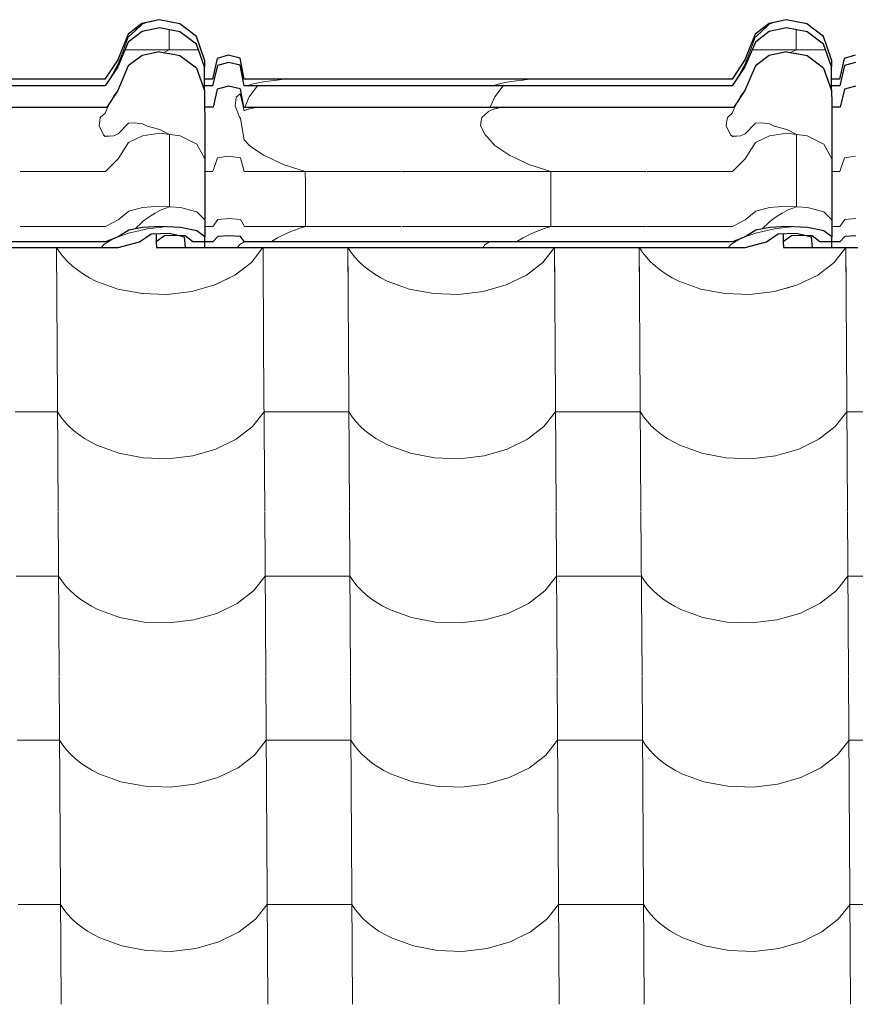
# Model space of a CAD drawing. Header units: millimetres. Extents: x -29001 to 109416, y -1251 to 13451.
# Tile 114 of 163: x -9757 to -9284, y 10428 to 10985. Entities that reach past the tile are written whole.
import ezdxf

# ---------------------------------------------------------------- set-up
doc = ezdxf.new("R2010")
doc.units = ezdxf.units.MM
doc.header["$MEASUREMENT"] = 0
for name, color, linetype in [('POHLED JIŽNÍ_1_Konstrukce - nosné', 7, 'Continuous'), ('POHLED JIŽNÍ_1_Nové_Konstrukce - krov', 7, 'Continuous'), ('POHLED JIŽNÍ_1_Nové_Konstrukce - střechy a skořepiny', 7, 'Continuous'), ('POHLED JIŽNÍ_1_Nové_Výplně - Povrchové', 7, 'Continuous')]:
    doc.layers.add(name, color=color, linetype=linetype)

# ---------------------------------------------------------------- blocks, each defined once
blk = doc.blocks.new('*X1', base_point=(-31394.74, -25864.88))
at = {"layer": 'POHLED JIŽNÍ_1_Nové_Výplně - Povrchové', "color": 21, "linetype": 'Continuous', "lineweight": 20, "true_color": 0xffaaaa}
for p, q in [((-9736.18, 10856.09), (-9735.82, 10799.61)), ((-9736.15, 10856.09), (-9734.33, 10853.33)), ((-9734.33, 10853.33), (-9732.2, 10850.64)), ((-9625.83, 10847.74), (-9619.24, 10856.09)), ((-9619.21, 10856.09), (-9618.86, 10799.61)), ((-9571.18, 10856.09), (-9570.82, 10799.61)), ((-9571.15, 10856.09), (-9569.34, 10853.33)), ((-9569.34, 10853.33), (-9567.2, 10850.64)), ((-9460.83, 10847.74), (-9454.24, 10856.09)), ((-9454.22, 10856.09), (-9453.86, 10799.61)), ((-9406.18, 10856.09), (-9405.83, 10799.61)), ((-9406.16, 10856.09), (-9404.34, 10853.33)), ((-9404.34, 10853.33), (-9402.2, 10850.64)), ((-9295.83, 10847.74), (-9289.25, 10856.09)), ((-9289.22, 10856.09), (-9288.86, 10799.61)), ((-9732.2, 10850.64), (-9729.77, 10848.05)), ((-9729.77, 10848.05), (-9727.08, 10845.59)), ((-9635.09, 10840.57), (-9625.83, 10847.74)), ((-9567.2, 10850.64), (-9564.77, 10848.05)), ((-9564.77, 10848.05), (-9562.08, 10845.59)), ((-9470.1, 10840.57), (-9460.83, 10847.74)), ((-9402.2, 10850.64), (-9399.78, 10848.05)), ((-9399.78, 10848.05), (-9397.08, 10845.59)), ((-9305.1, 10840.57), (-9295.83, 10847.74)), ((-9727.08, 10845.59), (-9724.12, 10843.26)), ((-9724.12, 10843.26), (-9720.92, 10841.08)), ((-9720.92, 10841.08), (-9717.5, 10839.06)), ((-9646.54, 10834.98), (-9635.09, 10840.57)), ((-9562.08, 10845.59), (-9559.12, 10843.26)), ((-9559.12, 10843.26), (-9555.93, 10841.08)), ((-9555.93, 10841.08), (-9552.5, 10839.06)), ((-9481.54, 10834.98), (-9470.1, 10840.57)), ((-9397.08, 10845.59), (-9394.13, 10843.26)), ((-9394.13, 10843.26), (-9390.93, 10841.08)), ((-9390.93, 10841.08), (-9387.5, 10839.06)), ((-9316.54, 10834.98), (-9305.1, 10840.57)), ((-9717.5, 10839.06), (-9713.86, 10837.21)), ((-9713.86, 10837.21), (-9701.39, 10832.64)), ((-9659.57, 10831.25), (-9646.54, 10834.98)), ((-9552.5, 10839.06), (-9548.87, 10837.21)), ((-9548.87, 10837.21), (-9536.4, 10832.64)), ((-9494.57, 10831.25), (-9481.54, 10834.98)), ((-9387.5, 10839.06), (-9383.87, 10837.21)), ((-9383.87, 10837.21), (-9371.4, 10832.64)), ((-9329.58, 10831.25), (-9316.54, 10834.98)), ((-9701.39, 10832.64), (-9687.72, 10830.05)), ((-9687.72, 10830.05), (-9673.54, 10829.58)), ((-9673.54, 10829.58), (-9659.57, 10831.25)), ((-9536.4, 10832.64), (-9522.72, 10830.05)), ((-9522.72, 10830.05), (-9508.54, 10829.58)), ((-9508.54, 10829.58), (-9494.57, 10831.25)), ((-9371.4, 10832.64), (-9357.72, 10830.05)), ((-9357.72, 10830.05), (-9343.54, 10829.58)), ((-9343.54, 10829.58), (-9329.58, 10831.25)), ((-9735.82, 10799.27), (-9735.24, 10706.6)), ((-9618.86, 10799.27), (-9618.28, 10706.6)), ((-9570.82, 10799.27), (-9570.24, 10706.6)), ((-9453.86, 10799.27), (-9453.28, 10706.6)), ((-9405.83, 10799.27), (-9405.25, 10706.6)), ((-9288.86, 10799.27), (-9288.28, 10706.6)), ((-9735.59, 10763.12), (-9759.61, 10763.12)), ((-9735.59, 10763.12), (-9733.75, 10760.33)), ((-9625.25, 10754.73), (-9618.63, 10763.12)), ((-9594.61, 10763.12), (-9618.63, 10763.12)), ((-9570.6, 10763.12), (-9594.61, 10763.12)), ((-9570.6, 10763.12), (-9568.76, 10760.33)), ((-9460.25, 10754.73), (-9453.63, 10763.12)), ((-9429.62, 10763.12), (-9453.63, 10763.12)), ((-9405.6, 10763.12), (-9429.62, 10763.12)), ((-9405.6, 10763.12), (-9403.76, 10760.33)), ((-9295.25, 10754.73), (-9288.64, 10763.12)), ((-9264.62, 10763.12), (-9288.64, 10763.12)), ((-9733.75, 10760.33), (-9731.61, 10757.63)), ((-9731.61, 10757.63), (-9729.19, 10755.04)), ((-9568.76, 10760.33), (-9566.62, 10757.63)), ((-9566.62, 10757.63), (-9564.19, 10755.04)), ((-9403.76, 10760.33), (-9401.62, 10757.63)), ((-9401.62, 10757.63), (-9399.2, 10755.04)), ((-9729.19, 10755.04), (-9726.49, 10752.58)), ((-9726.49, 10752.58), (-9723.54, 10750.25)), ((-9634.51, 10747.56), (-9625.25, 10754.73)), ((-9564.19, 10755.04), (-9561.5, 10752.58)), ((-9561.5, 10752.58), (-9558.54, 10750.25)), ((-9469.51, 10747.56), (-9460.25, 10754.73)), ((-9399.2, 10755.04), (-9396.5, 10752.58)), ((-9396.5, 10752.58), (-9393.54, 10750.25)), ((-9304.52, 10747.56), (-9295.25, 10754.73)), ((-9723.54, 10750.25), (-9720.34, 10748.07)), ((-9720.34, 10748.07), (-9716.92, 10746.05)), ((-9716.92, 10746.05), (-9713.28, 10744.21)), ((-9645.95, 10741.97), (-9634.51, 10747.56)), ((-9558.54, 10750.25), (-9555.34, 10748.07)), ((-9555.34, 10748.07), (-9551.92, 10746.05)), ((-9551.92, 10746.05), (-9548.29, 10744.21)), ((-9480.96, 10741.97), (-9469.51, 10747.56)), ((-9393.54, 10750.25), (-9390.35, 10748.07)), ((-9390.35, 10748.07), (-9386.92, 10746.05)), ((-9386.92, 10746.05), (-9383.29, 10744.21)), ((-9315.96, 10741.97), (-9304.52, 10747.56)), ((-9713.28, 10744.21), (-9700.81, 10739.63)), ((-9658.99, 10738.24), (-9645.95, 10741.97)), ((-9548.29, 10744.21), (-9535.81, 10739.63)), ((-9493.99, 10738.24), (-9480.96, 10741.97)), ((-9383.29, 10744.21), (-9370.82, 10739.63)), ((-9328.99, 10738.24), (-9315.96, 10741.97)), ((-9700.81, 10739.63), (-9687.14, 10737.05)), ((-9687.14, 10737.05), (-9672.95, 10736.57)), ((-9672.95, 10736.57), (-9658.99, 10738.24)), ((-9535.81, 10739.63), (-9522.14, 10737.05)), ((-9522.14, 10737.05), (-9507.96, 10736.57)), ((-9507.96, 10736.57), (-9493.99, 10738.24)), ((-9370.82, 10739.63), (-9357.14, 10737.05)), ((-9357.14, 10737.05), (-9342.96, 10736.57)), ((-9342.96, 10736.57), (-9328.99, 10738.24)), ((-9735.24, 10706.27), (-9734.66, 10613.59)), ((-9618.28, 10706.27), (-9617.7, 10613.59)), ((-9570.24, 10706.27), (-9569.66, 10613.59)), ((-9453.28, 10706.27), (-9452.7, 10613.59)), ((-9405.24, 10706.27), (-9404.66, 10613.59)), ((-9288.28, 10706.27), (-9287.7, 10613.59)), ((-9735.01, 10670.11), (-9759.03, 10670.11)), ((-9735.01, 10670.11), (-9733.17, 10667.32)), ((-9624.67, 10661.72), (-9618.05, 10670.11)), ((-9594.03, 10670.11), (-9618.05, 10670.11)), ((-9570.02, 10670.11), (-9594.03, 10670.11)), ((-9570.02, 10670.11), (-9568.17, 10667.32)), ((-9459.67, 10661.72), (-9453.05, 10670.11)), ((-9429.04, 10670.11), (-9453.05, 10670.11)), ((-9405.02, 10670.11), (-9429.04, 10670.11)), ((-9405.02, 10670.11), (-9403.18, 10667.32)), ((-9294.67, 10661.72), (-9288.05, 10670.11)), ((-9264.04, 10670.11), (-9288.05, 10670.11)), ((-9733.17, 10667.32), (-9731.03, 10664.62)), ((-9731.03, 10664.62), (-9728.61, 10662.03)), ((-9728.61, 10662.03), (-9725.91, 10659.57)), ((-9568.17, 10667.32), (-9566.04, 10664.62)), ((-9566.04, 10664.62), (-9563.61, 10662.03)), ((-9563.61, 10662.03), (-9560.92, 10659.57)), ((-9403.18, 10667.32), (-9401.04, 10664.62)), ((-9401.04, 10664.62), (-9398.61, 10662.03)), ((-9398.61, 10662.03), (-9395.92, 10659.57)), ((-9725.91, 10659.57), (-9722.96, 10657.24)), ((-9722.96, 10657.24), (-9719.76, 10655.06)), ((-9633.93, 10654.55), (-9624.67, 10661.72)), ((-9560.92, 10659.57), (-9557.96, 10657.24)), ((-9557.96, 10657.24), (-9554.76, 10655.06)), ((-9468.93, 10654.55), (-9459.67, 10661.72)), ((-9395.92, 10659.57), (-9392.96, 10657.24)), ((-9392.96, 10657.24), (-9389.76, 10655.06)), ((-9303.94, 10654.55), (-9294.67, 10661.72)), ((-9719.76, 10655.06), (-9716.33, 10653.04)), ((-9716.33, 10653.04), (-9712.7, 10651.2)), ((-9712.7, 10651.2), (-9700.23, 10646.62)), ((-9645.37, 10648.96), (-9633.93, 10654.55)), ((-9554.76, 10655.06), (-9551.34, 10653.04)), ((-9551.34, 10653.04), (-9547.7, 10651.2)), ((-9547.7, 10651.2), (-9535.23, 10646.62)), ((-9480.37, 10648.96), (-9468.93, 10654.55)), ((-9389.76, 10655.06), (-9386.34, 10653.04)), ((-9386.34, 10653.04), (-9382.71, 10651.2)), ((-9382.71, 10651.2), (-9370.23, 10646.62)), ((-9315.38, 10648.96), (-9303.94, 10654.55)), ((-9700.23, 10646.62), (-9686.55, 10644.04)), ((-9672.37, 10643.57), (-9658.41, 10645.24)), ((-9658.41, 10645.24), (-9645.37, 10648.96)), ((-9535.23, 10646.62), (-9521.56, 10644.04)), ((-9507.38, 10643.57), (-9493.41, 10645.24)), ((-9493.41, 10645.24), (-9480.37, 10648.96)), ((-9370.23, 10646.62), (-9356.56, 10644.04)), ((-9342.38, 10643.57), (-9328.41, 10645.24)), ((-9328.41, 10645.24), (-9315.38, 10648.96)), ((-9686.55, 10644.04), (-9672.37, 10643.57)), ((-9521.56, 10644.04), (-9507.38, 10643.57)), ((-9356.56, 10644.04), (-9342.38, 10643.57)), ((-9734.66, 10613.26), (-9734.08, 10520.58)), ((-9617.69, 10613.26), (-9617.11, 10520.58)), ((-9569.66, 10613.26), (-9569.08, 10520.58)), ((-9452.7, 10613.26), (-9452.12, 10520.58)), ((-9404.66, 10613.26), (-9404.08, 10520.58)), ((-9287.7, 10613.26), (-9287.12, 10520.58)), ((-9734.43, 10577.1), (-9758.45, 10577.1)), ((-9734.43, 10577.1), (-9732.59, 10574.31)), ((-9732.59, 10574.31), (-9730.45, 10571.61)), ((-9624.08, 10568.71), (-9617.47, 10577.1)), ((-9593.45, 10577.1), (-9617.47, 10577.1)), ((-9569.43, 10577.1), (-9593.45, 10577.1)), ((-9569.43, 10577.1), (-9567.59, 10574.31)), ((-9567.59, 10574.31), (-9565.45, 10571.61)), ((-9459.09, 10568.71), (-9452.47, 10577.1)), ((-9428.45, 10577.1), (-9452.47, 10577.1)), ((-9404.44, 10577.1), (-9428.45, 10577.1)), ((-9404.44, 10577.1), (-9402.59, 10574.31)), ((-9402.59, 10574.31), (-9400.46, 10571.61)), ((-9294.09, 10568.71), (-9287.47, 10577.1)), ((-9263.46, 10577.1), (-9287.47, 10577.1)), ((-9730.45, 10571.61), (-9728.03, 10569.02)), ((-9728.03, 10569.02), (-9725.33, 10566.56)), ((-9633.35, 10561.54), (-9624.08, 10568.71)), ((-9565.45, 10571.61), (-9563.03, 10569.02)), ((-9563.03, 10569.02), (-9560.33, 10566.56)), ((-9468.35, 10561.54), (-9459.09, 10568.71)), ((-9400.46, 10571.61), (-9398.03, 10569.02)), ((-9398.03, 10569.02), (-9395.34, 10566.56)), ((-9303.35, 10561.54), (-9294.09, 10568.71)), ((-9725.33, 10566.56), (-9722.38, 10564.23)), ((-9722.38, 10564.23), (-9719.18, 10562.05)), ((-9719.18, 10562.05), (-9715.75, 10560.04)), ((-9644.79, 10555.95), (-9633.35, 10561.54)), ((-9560.33, 10566.56), (-9557.38, 10564.23)), ((-9557.38, 10564.23), (-9554.18, 10562.05)), ((-9554.18, 10562.05), (-9550.76, 10560.04)), ((-9479.79, 10555.95), (-9468.35, 10561.54)), ((-9395.34, 10566.56), (-9392.38, 10564.23)), ((-9392.38, 10564.23), (-9389.18, 10562.05)), ((-9389.18, 10562.05), (-9385.76, 10560.04)), ((-9314.8, 10555.95), (-9303.35, 10561.54)), ((-9715.75, 10560.04), (-9712.12, 10558.19)), ((-9712.12, 10558.19), (-9699.65, 10553.61)), ((-9657.83, 10552.23), (-9644.79, 10555.95)), ((-9550.76, 10560.04), (-9547.12, 10558.19)), ((-9547.12, 10558.19), (-9534.65, 10553.61)), ((-9492.83, 10552.23), (-9479.79, 10555.95)), ((-9385.76, 10560.04), (-9382.13, 10558.19)), ((-9382.13, 10558.19), (-9369.65, 10553.61)), ((-9327.83, 10552.23), (-9314.8, 10555.95)), ((-9699.65, 10553.61), (-9685.97, 10551.03)), ((-9685.97, 10551.03), (-9671.79, 10550.56)), ((-9671.79, 10550.56), (-9657.83, 10552.23)), ((-9534.65, 10553.61), (-9520.98, 10551.03)), ((-9520.98, 10551.03), (-9506.79, 10550.56)), ((-9506.79, 10550.56), (-9492.83, 10552.23)), ((-9369.65, 10553.61), (-9355.98, 10551.03)), ((-9355.98, 10551.03), (-9341.8, 10550.56)), ((-9341.8, 10550.56), (-9327.83, 10552.23)), ((-9734.08, 10520.25), (-9733.5, 10427.57)), ((-9617.11, 10520.25), (-9616.53, 10427.57)), ((-9569.08, 10520.25), (-9568.5, 10427.57)), ((-9452.12, 10520.25), (-9451.54, 10427.57)), ((-9404.08, 10520.25), (-9403.5, 10427.57)), ((-9287.12, 10520.25), (-9286.54, 10427.57)), ((-9733.85, 10484.09), (-9757.87, 10484.09)), ((-9733.85, 10484.09), (-9732.01, 10481.3)), ((-9623.5, 10475.7), (-9616.89, 10484.09)), ((-9592.87, 10484.09), (-9616.89, 10484.09)), ((-9568.85, 10484.09), (-9592.87, 10484.09)), ((-9568.85, 10484.09), (-9567.01, 10481.3)), ((-9458.5, 10475.7), (-9451.89, 10484.09)), ((-9427.87, 10484.09), (-9451.89, 10484.09)), ((-9403.85, 10484.09), (-9427.87, 10484.09)), ((-9403.85, 10484.09), (-9402.01, 10481.3)), ((-9293.51, 10475.7), (-9286.89, 10484.09)), ((-9262.87, 10484.09), (-9286.89, 10484.09)), ((-9732.01, 10481.3), (-9729.87, 10478.6)), ((-9729.87, 10478.6), (-9727.45, 10476.01)), ((-9567.01, 10481.3), (-9564.87, 10478.6)), ((-9564.87, 10478.6), (-9562.45, 10476.01)), ((-9402.01, 10481.3), (-9399.88, 10478.6)), ((-9399.88, 10478.6), (-9397.45, 10476.01)), ((-9727.45, 10476.01), (-9724.75, 10473.55)), ((-9724.75, 10473.55), (-9721.79, 10471.22)), ((-9632.77, 10468.53), (-9623.5, 10475.7)), ((-9562.45, 10476.01), (-9559.75, 10473.55)), ((-9559.75, 10473.55), (-9556.8, 10471.22)), ((-9467.77, 10468.53), (-9458.5, 10475.7)), ((-9397.45, 10476.01), (-9394.75, 10473.55)), ((-9394.75, 10473.55), (-9391.8, 10471.22)), ((-9302.77, 10468.53), (-9293.51, 10475.7)), ((-9721.79, 10471.22), (-9718.6, 10469.04)), ((-9718.6, 10469.04), (-9715.17, 10467.03)), ((-9715.17, 10467.03), (-9711.54, 10465.18)), ((-9644.21, 10462.94), (-9632.77, 10468.53)), ((-9556.8, 10471.22), (-9553.6, 10469.04)), ((-9553.6, 10469.04), (-9550.17, 10467.03)), ((-9550.17, 10467.03), (-9546.54, 10465.18)), ((-9479.21, 10462.94), (-9467.77, 10468.53)), ((-9391.8, 10471.22), (-9388.6, 10469.04)), ((-9388.6, 10469.04), (-9385.18, 10467.03)), ((-9385.18, 10467.03), (-9381.54, 10465.18)), ((-9314.21, 10462.94), (-9302.77, 10468.53)), ((-9711.54, 10465.18), (-9699.07, 10460.61)), ((-9657.24, 10459.22), (-9644.21, 10462.94)), ((-9546.54, 10465.18), (-9534.07, 10460.61)), ((-9492.25, 10459.22), (-9479.21, 10462.94)), ((-9381.54, 10465.18), (-9369.07, 10460.61)), ((-9327.25, 10459.22), (-9314.21, 10462.94)), ((-9699.07, 10460.61), (-9685.39, 10458.02)), ((-9685.39, 10458.02), (-9671.21, 10457.55)), ((-9671.21, 10457.55), (-9657.24, 10459.22)), ((-9534.07, 10460.61), (-9520.39, 10458.02)), ((-9520.39, 10458.02), (-9506.21, 10457.55)), ((-9506.21, 10457.55), (-9492.25, 10459.22)), ((-9369.07, 10460.61), (-9355.4, 10458.02)), ((-9355.4, 10458.02), (-9341.21, 10457.55)), ((-9341.21, 10457.55), (-9327.25, 10459.22))]:
    blk.add_line(p, q, dxfattribs=at)
blk = doc.blocks.new('*X2', base_point=(-31394.74, -25864.88))
at = {"layer": 'POHLED JIŽNÍ_1_Nové_Konstrukce - střechy a skořepiny', "color": 21, "linetype": 'Continuous', "lineweight": 20, "true_color": 0xffaaaa}
for p, q in [((-9736.18, 10856.09), (-9736, 10828.7)), ((-9736.15, 10856.09), (-9734.33, 10853.33)), ((-9734.33, 10853.33), (-9732.2, 10850.64)), ((-9625.83, 10847.74), (-9619.24, 10856.09)), ((-9619.21, 10856.09), (-9619.08, 10835.01)), ((-9571.18, 10856.09), (-9571.05, 10834.94)), ((-9571.15, 10856.09), (-9569.34, 10853.33)), ((-9569.34, 10853.33), (-9567.2, 10850.64)), ((-9460.83, 10847.74), (-9454.24, 10856.09)), ((-9454.22, 10856.09), (-9454.08, 10834.76)), ((-9406.18, 10856.09), (-9406.05, 10834.69)), ((-9406.16, 10856.09), (-9404.34, 10853.33)), ((-9404.34, 10853.33), (-9402.2, 10850.64)), ((-9295.83, 10847.74), (-9289.25, 10856.09)), ((-9289.22, 10856.09), (-9289.08, 10834.51)), ((-9732.2, 10850.64), (-9729.77, 10848.05)), ((-9729.77, 10848.05), (-9727.08, 10845.59)), ((-9635.09, 10840.57), (-9625.83, 10847.74)), ((-9567.2, 10850.64), (-9564.77, 10848.05)), ((-9564.77, 10848.05), (-9562.08, 10845.59)), ((-9470.1, 10840.57), (-9460.83, 10847.74)), ((-9402.2, 10850.64), (-9399.78, 10848.05)), ((-9399.78, 10848.05), (-9397.08, 10845.59)), ((-9305.1, 10840.57), (-9295.83, 10847.74)), ((-9727.08, 10845.59), (-9724.12, 10843.26)), ((-9724.12, 10843.26), (-9720.92, 10841.08)), ((-9720.92, 10841.08), (-9717.5, 10839.06)), ((-9646.39, 10835.05), (-9635.09, 10840.57)), ((-9562.08, 10845.59), (-9559.12, 10843.26)), ((-9559.12, 10843.26), (-9555.93, 10841.08)), ((-9555.93, 10841.08), (-9552.5, 10839.06)), ((-9481.54, 10834.98), (-9470.1, 10840.57)), ((-9397.08, 10845.59), (-9394.13, 10843.26)), ((-9394.13, 10843.26), (-9390.93, 10841.08)), ((-9390.93, 10841.08), (-9387.5, 10839.06)), ((-9316.54, 10834.98), (-9305.1, 10840.57)), ((-9717.5, 10839.06), (-9713.86, 10837.21)), ((-9713.86, 10837.21), (-9701.39, 10832.64)), ((-9552.5, 10839.06), (-9548.87, 10837.21)), ((-9548.87, 10837.21), (-9542.53, 10834.89)), ((-9482.16, 10834.8), (-9481.54, 10834.98)), ((-9387.5, 10839.06), (-9383.87, 10837.21)), ((-9383.87, 10837.21), (-9371.4, 10832.64)), ((-9323.33, 10833.04), (-9316.54, 10834.98)), ((-9701.39, 10832.64), (-9687.72, 10830.05)), ((-9687.72, 10830.05), (-9687.13, 10830.04)), ((-9371.4, 10832.64), (-9357.72, 10830.05)), ((-9357.72, 10830.05), (-9343.54, 10829.58)), ((-9343.54, 10829.58), (-9329.58, 10831.25)), ((-9329.58, 10831.25), (-9326.54, 10832.12))]:
    blk.add_line(p, q, dxfattribs=at)

msp = doc.modelspace()

# ---------------------------------------------------------------- linework, layer by layer
at = {"layer": 'POHLED JIŽNÍ_1_Nové_Konstrukce - krov', "color": 1, "linetype": 'Continuous', "lineweight": 25}
for p, q in [((-9687.74, 10983.03), (-9695.61, 10976.93)), ((-9678.01, 10985.2), (-9687.74, 10983.03)), ((-9677.88, 10980.54), (-9687.61, 10978.44)), ((-9666.29, 10982.9), (-9677.94, 10985.2)), ((-9666.23, 10978.31), (-9677.88, 10980.54)), ((-9656.9, 10975.64), (-9666.29, 10982.9)), ((-9332.74, 10983.03), (-9340.61, 10976.93)), ((-9323.01, 10985.2), (-9332.74, 10983.03)), ((-9322.88, 10980.54), (-9332.61, 10978.44)), ((-9311.29, 10982.9), (-9322.95, 10985.2)), ((-9311.23, 10978.31), (-9322.88, 10980.54)), ((-9301.91, 10975.64), (-9311.29, 10982.9)), ((-9695.61, 10976.93), (-9701.47, 10962.56)), ((-9687.61, 10978.44), (-9695.48, 10972.52)), ((-9656.84, 10971.28), (-9666.23, 10978.31)), ((-9652.37, 10962.56), (-9656.9, 10975.64)), ((-9340.61, 10976.93), (-9346.47, 10962.56)), ((-9332.61, 10978.44), (-9340.48, 10972.52)), ((-9301.85, 10971.28), (-9311.23, 10978.31)), ((-9297.37, 10962.56), (-9301.91, 10975.64)), ((-9695.48, 10972.52), (-9701.36, 10958.59)), ((-9652.31, 10958.59), (-9656.84, 10971.28)), ((-9340.48, 10972.52), (-9346.36, 10958.59)), ((-9297.32, 10958.59), (-9301.85, 10971.28)), ((-9687.62, 10964.91), (-9695.49, 10959)), ((-9677.89, 10967.02), (-9687.62, 10964.91)), ((-9677.89, 10967.02), (-9672.82, 10966.05)), ((-9672.24, 10965.94), (-9672.82, 10966.05)), ((-9672.4, 10966.08), (-9672.24, 10965.94)), ((-9666.24, 10964.79), (-9672.24, 10965.94)), ((-9656.85, 10957.75), (-9666.24, 10964.79)), ((-9645.19, 10963.3), (-9647.85, 10951.44)), ((-9638.95, 10965.04), (-9645.19, 10963.3)), ((-9632.17, 10963.47), (-9638.9, 10965.04)), ((-9629.98, 10951.44), (-9632.17, 10963.47)), ((-9332.62, 10964.91), (-9340.49, 10959)), ((-9322.89, 10967.02), (-9332.62, 10964.91)), ((-9322.89, 10967.02), (-9317.82, 10966.05)), ((-9317.24, 10965.94), (-9317.82, 10966.05)), ((-9317.4, 10966.08), (-9317.24, 10965.94)), ((-9311.24, 10964.79), (-9317.24, 10965.94)), ((-9301.85, 10957.75), (-9311.24, 10964.79)), ((-9290.19, 10963.3), (-9292.85, 10951.44)), ((-9283.95, 10965.04), (-9290.19, 10963.3)), ((-9701.47, 10962.56), (-9708.69, 10951.44)), ((-9701.36, 10958.59), (-9708.59, 10947.81)), ((-9695.49, 10959), (-9701.37, 10945.07)), ((-9656.85, 10957.75), (-9652.32, 10945.07)), ((-9652.37, 10962.56), (-9652.31, 10958.59)), ((-9652.32, 10947.81), (-9652.31, 10958.59)), ((-9645.08, 10959.31), (-9647.75, 10947.81)), ((-9638.84, 10961), (-9645.08, 10959.31)), ((-9632.11, 10959.47), (-9638.84, 10961)), ((-9629.93, 10947.81), (-9632.11, 10959.47)), ((-9346.47, 10962.56), (-9353.69, 10951.44)), ((-9346.36, 10958.59), (-9353.59, 10947.81)), ((-9340.49, 10959), (-9346.37, 10945.07)), ((-9301.85, 10957.75), (-9297.32, 10945.07)), ((-9297.37, 10962.56), (-9297.32, 10958.59)), ((-9297.32, 10947.81), (-9297.32, 10958.59)), ((-9290.08, 10959.31), (-9292.75, 10947.81)), ((-9283.84, 10961), (-9290.08, 10959.31)), ((-9714.18, 10951.44), (-9979.75, 10951.44)), ((-9714.13, 10947.81), (-9979.7, 10947.81)), ((-9708.64, 10951.44), (-9714.18, 10951.44)), ((-9708.59, 10947.81), (-9714.13, 10947.81)), ((-9647.75, 10947.81), (-9653.3, 10947.81)), ((-9647.8, 10951.44), (-9652.32, 10951.44)), ((-9652.32, 10945.07), (-9652.32, 10947.81)), ((-9638.85, 10947.48), (-9645.09, 10945.79)), ((-9632.12, 10945.95), (-9638.85, 10947.48)), ((-9624.75, 10951.44), (-9629.98, 10951.44)), ((-9624.7, 10947.81), (-9629.93, 10947.81)), ((-9359.18, 10951.44), (-9624.75, 10951.44)), ((-9359.13, 10947.81), (-9624.7, 10947.81)), ((-9353.64, 10951.44), (-9359.18, 10951.44)), ((-9353.59, 10947.81), (-9359.13, 10947.81)), ((-9292.75, 10947.81), (-9298.3, 10947.81)), ((-9292.8, 10951.44), (-9297.32, 10951.44)), ((-9297.32, 10945.07), (-9297.32, 10947.81)), ((-9283.85, 10947.48), (-9290.09, 10945.79)), ((-9701.37, 10945.07), (-9707.64, 10935.71)), ((-9652.32, 10945.07), (-9652.28, 10938.09)), ((-9645.09, 10945.79), (-9647.43, 10935.71)), ((-9632.12, 10945.95), (-9630.21, 10935.71)), ((-9346.37, 10945.07), (-9352.64, 10935.71)), ((-9297.32, 10945.07), (-9297.28, 10938.09)), ((-9290.09, 10945.79), (-9292.43, 10935.71)), ((-9985.21, 10935.71), (-9707.64, 10935.71)), ((-9652.28, 10938.09), (-9652.23, 10927.87)), ((-9647.43, 10935.71), (-9652.27, 10935.71)), ((-9630.21, 10935.71), (-9352.64, 10935.71)), ((-9297.28, 10938.09), (-9297.23, 10927.87)), ((-9292.43, 10935.71), (-9297.27, 10935.71)), ((-9652.23, 10927.87), (-9652.19, 10914.75)), ((-9297.23, 10927.87), (-9297.2, 10914.75)), ((-9652.19, 10914.75), (-9652.16, 10899.1)), ((-9297.2, 10914.75), (-9297.16, 10899.1)), ((-9652.16, 10899.1), (-9652.14, 10881.41)), ((-9297.16, 10899.1), (-9297.14, 10881.41)), ((-9652.14, 10881.41), (-9652.12, 10862.22)), ((-9297.14, 10881.41), (-9297.12, 10862.22)), ((-9695.26, 10865.95), (-9701.17, 10862.22)), ((-9687.38, 10867.54), (-9695.26, 10865.95)), ((-9689.16, 10859.33), (-9682.51, 10864)), ((-9677.65, 10868.1), (-9687.38, 10867.54)), ((-9682.51, 10864), (-9672.2, 10864.23)), ((-9679.69, 10864.06), (-9679.69, 10859.33)), ((-9674.93, 10862.76), (-9679.69, 10859.33)), ((-9666, 10867.5), (-9677.65, 10868.1)), ((-9668.89, 10863.02), (-9674.93, 10862.76)), ((-9672.2, 10864.23), (-9666.75, 10862.92)), ((-9663.33, 10862.76), (-9668.89, 10863.02)), ((-9666.75, 10862.92), (-9663.86, 10862.22)), ((-9656.63, 10865.62), (-9666, 10867.5)), ((-9658.98, 10859.33), (-9663.33, 10862.76)), ((-9652.12, 10862.22), (-9656.63, 10865.62)), ((-9638.64, 10862.87), (-9644.88, 10862.41)), ((-9631.92, 10862.46), (-9638.64, 10862.87)), ((-9340.26, 10865.95), (-9346.17, 10862.22)), ((-9332.38, 10867.54), (-9340.26, 10865.95)), ((-9334.16, 10859.33), (-9327.51, 10864)), ((-9322.65, 10868.1), (-9332.38, 10867.54)), ((-9327.51, 10864), (-9317.2, 10864.23)), ((-9324.7, 10864.06), (-9324.69, 10859.33)), ((-9319.93, 10862.76), (-9324.69, 10859.33)), ((-9311, 10867.5), (-9322.65, 10868.1)), ((-9313.89, 10863.02), (-9319.93, 10862.76)), ((-9317.2, 10864.23), (-9311.75, 10862.92)), ((-9308.33, 10862.76), (-9313.89, 10863.02)), ((-9311.75, 10862.92), (-9308.86, 10862.22)), ((-9301.63, 10865.62), (-9311, 10867.5)), ((-9303.98, 10859.33), (-9308.33, 10862.76)), ((-9297.12, 10862.22), (-9301.63, 10865.62)), ((-9283.64, 10862.87), (-9289.88, 10862.41)), ((-9713.95, 10859.33), (-9979.52, 10859.33)), ((-9708.41, 10859.33), (-9713.95, 10859.33)), ((-9701.17, 10862.22), (-9708.41, 10859.33)), ((-9701.28, 10856.09), (-9689.16, 10859.33)), ((-9679.69, 10859.33), (-9679.57, 10856.09)), ((-9663.86, 10862.22), (-9663.35, 10856.09)), ((-9653.81, 10859.33), (-9658.98, 10859.33)), ((-9647.58, 10859.33), (-9653.81, 10859.33)), ((-9652.18, 10856.09), (-9652.15, 10859.33)), ((-9652.15, 10859.33), (-9652.12, 10862.22)), ((-9644.88, 10862.41), (-9647.58, 10859.33)), ((-9629.76, 10859.33), (-9631.92, 10862.46)), ((-9624.52, 10859.33), (-9629.76, 10859.33)), ((-9358.95, 10859.33), (-9624.52, 10859.33)), ((-9353.41, 10859.33), (-9358.95, 10859.33)), ((-9346.17, 10862.22), (-9353.41, 10859.33)), ((-9346.28, 10856.09), (-9334.16, 10859.33)), ((-9324.69, 10859.33), (-9324.58, 10856.09)), ((-9308.86, 10862.22), (-9308.35, 10856.09)), ((-9298.81, 10859.33), (-9303.98, 10859.33)), ((-9292.58, 10859.33), (-9298.81, 10859.33)), ((-9297.18, 10856.09), (-9297.15, 10859.33)), ((-9297.15, 10859.33), (-9297.12, 10862.22)), ((-9289.88, 10862.41), (-9292.58, 10859.33)), ((-9992.43, 10856.09), (-9701.28, 10856.09)), ((-9679.57, 10856.09), (-9664.64, 10856.09)), ((-9664.64, 10856.09), (-9663.35, 10856.09)), ((-9663.35, 10856.09), (-9652.18, 10856.09)), ((-9652.18, 10856.09), (-9637.43, 10856.09)), ((-9637.43, 10856.09), (-9346.28, 10856.09)), ((-9324.58, 10856.09), (-9309.64, 10856.09)), ((-9309.64, 10856.09), (-9308.35, 10856.09)), ((-9308.35, 10856.09), (-9297.18, 10856.09)), ((-9297.18, 10856.09), (-9282.43, 10856.09))]:
    msp.add_line(p, q, dxfattribs=at)
at = {"layer": 'POHLED JIŽNÍ_1_Nové_Konstrukce - krov', "color": 21, "linetype": 'Continuous', "lineweight": 20, "true_color": 0xffaaaa}
for p, q in [((-9687.69, 10983.03), (-9695.56, 10976.93)), ((-9688.19, 10982.11), (-9691.66, 10978.88)), ((-9687.67, 10982.59), (-9688.19, 10982.11)), ((-9677.96, 10985.2), (-9687.69, 10983.03)), ((-9684.51, 10983.72), (-9687.67, 10982.59)), ((-9684.43, 10983.75), (-9684.51, 10983.72)), ((-9680.65, 10984.6), (-9683.09, 10984.05)), ((-9677.95, 10985.2), (-9680.65, 10984.6)), ((-9332.69, 10983.03), (-9340.56, 10976.93)), ((-9333.19, 10982.11), (-9336.66, 10978.88)), ((-9332.67, 10982.59), (-9333.19, 10982.11)), ((-9322.96, 10985.2), (-9332.69, 10983.03)), ((-9329.51, 10983.72), (-9332.67, 10982.59)), ((-9329.43, 10983.75), (-9329.51, 10983.72)), ((-9325.65, 10984.6), (-9329.39, 10983.76)), ((-9322.96, 10985.2), (-9325.65, 10984.6)), ((-9695.56, 10976.93), (-9701.43, 10962.56)), ((-9695.56, 10976.93), (-9701.43, 10962.56)), ((-9695.52, 10975.21), (-9697.92, 10968.92)), ((-9695.52, 10975.21), (-9697.92, 10968.92)), ((-9694.91, 10975.8), (-9695.52, 10975.21)), ((-9691.66, 10978.88), (-9694.91, 10975.8)), ((-9672.38, 10979.49), (-9672.39, 10968.08)), ((-9340.56, 10976.93), (-9346.43, 10962.56)), ((-9340.56, 10976.93), (-9346.43, 10962.56)), ((-9340.52, 10975.21), (-9342.92, 10968.92)), ((-9340.52, 10975.21), (-9342.92, 10968.92)), ((-9339.91, 10975.8), (-9340.52, 10975.21)), ((-9336.66, 10978.88), (-9339.91, 10975.8)), ((-9317.38, 10979.49), (-9317.39, 10968.08)), ((-9697.92, 10968.92), (-9700.68, 10961.67)), ((-9697.92, 10968.92), (-9700.68, 10961.67)), ((-9342.92, 10968.92), (-9345.68, 10961.67)), ((-9342.92, 10968.92), (-9345.68, 10961.67)), ((-9655.7, 10968.08), (-9697.36, 10968.08)), ((-9675.38, 10966.54), (-9672.39, 10968.08)), ((-9645.15, 10963.3), (-9647.82, 10951.44)), ((-9645.15, 10963.3), (-9647.82, 10951.44)), ((-9638.91, 10965.04), (-9645.15, 10963.3)), ((-9300.7, 10968.08), (-9342.36, 10968.08)), ((-9320.38, 10966.54), (-9317.39, 10968.08)), ((-9290.15, 10963.3), (-9292.82, 10951.44)), ((-9290.15, 10963.3), (-9292.82, 10951.44)), ((-9283.91, 10965.04), (-9290.15, 10963.3)), ((-9701.43, 10962.56), (-9708.65, 10951.44)), ((-9701.43, 10962.56), (-9708.65, 10951.44)), ((-9701.38, 10959.77), (-9705.34, 10952.65)), ((-9701.38, 10959.77), (-9705.34, 10952.65)), ((-9700.68, 10961.67), (-9701.38, 10959.77)), ((-9700.68, 10961.67), (-9701.38, 10959.77)), ((-9346.43, 10962.56), (-9353.65, 10951.44)), ((-9346.43, 10962.56), (-9353.65, 10951.44)), ((-9346.38, 10959.77), (-9350.34, 10952.65)), ((-9346.38, 10959.77), (-9350.34, 10952.65)), ((-9345.68, 10961.67), (-9346.38, 10959.77)), ((-9345.68, 10961.67), (-9346.38, 10959.77)), ((-9624.71, 10948.8), (-9628.35, 10947.81)), ((-9627.01, 10941.56), (-9622.29, 10947.81)), ((-9623.68, 10949.08), (-9624.71, 10948.8)), ((-9620.93, 10949.62), (-9623.68, 10949.08)), ((-9617.92, 10950.12), (-9620.93, 10949.62)), ((-9614.67, 10950.6), (-9617.92, 10950.12)), ((-9611.2, 10951.03), (-9614.67, 10950.6)), ((-9607.52, 10951.43), (-9611.2, 10951.03)), ((-9607.44, 10951.44), (-9607.52, 10951.43)), ((-9484.68, 10949.08), (-9489.35, 10947.81)), ((-9488.01, 10941.56), (-9483.29, 10947.81)), ((-9481.93, 10949.62), (-9484.68, 10949.08)), ((-9478.92, 10950.12), (-9481.93, 10949.62)), ((-9475.67, 10950.6), (-9478.92, 10950.12)), ((-9472.2, 10951.03), (-9475.67, 10950.6)), ((-9468.52, 10951.43), (-9472.2, 10951.03)), ((-9468.44, 10951.44), (-9468.52, 10951.43)), ((-9704.56, 10940.31), (-9704.01, 10941.56)), ((-9704.56, 10940.31), (-9704.01, 10941.56)), ((-9704.01, 10941.56), (-9701.37, 10945.07)), ((-9704.01, 10941.56), (-9701.46, 10944.94)), ((-9634.33, 10941.37), (-9634.66, 10939.46)), ((-9632.1, 10943.16), (-9634.33, 10941.37)), ((-9630.5, 10936.24), (-9632.1, 10943.16)), ((-9629.59, 10935.71), (-9627.01, 10941.56)), ((-9490.59, 10935.71), (-9488.01, 10941.56)), ((-9349.56, 10940.31), (-9349.01, 10941.56)), ((-9349.56, 10940.31), (-9349.01, 10941.56)), ((-9349.01, 10941.56), (-9346.37, 10945.07)), ((-9349.01, 10941.56), (-9346.46, 10944.94)), ((-9705.35, 10939.13), (-9707.5, 10934.88)), ((-9705.35, 10939.13), (-9707.5, 10934.88)), ((-9634.66, 10939.46), (-9635.01, 10936.42)), ((-9635.01, 10936.42), (-9632.49, 10930.02)), ((-9629.94, 10933.53), (-9630.5, 10936.24)), ((-9624.72, 10935.16), (-9628.35, 10934.29)), ((-9624.72, 10935.16), (-9627.69, 10934.44)), ((-9623.69, 10935.41), (-9624.72, 10935.16)), ((-9623.69, 10935.41), (-9624.72, 10935.16)), ((-9621.91, 10935.71), (-9623.69, 10935.41)), ((-9621.91, 10935.71), (-9623.69, 10935.41)), ((-9484.69, 10935.41), (-9489.35, 10934.29)), ((-9484.69, 10935.41), (-9488.69, 10934.44)), ((-9482.91, 10935.71), (-9484.69, 10935.41)), ((-9482.91, 10935.71), (-9484.69, 10935.41)), ((-9350.35, 10939.13), (-9352.5, 10934.88)), ((-9350.35, 10939.13), (-9352.5, 10934.88)), ((-9711.34, 10929.74), (-9711.67, 10927.97)), ((-9711.34, 10929.74), (-9711.67, 10927.97)), ((-9708.58, 10932.27), (-9711.34, 10929.74)), ((-9708.58, 10932.27), (-9711.34, 10929.74)), ((-9707.5, 10934.88), (-9708.58, 10932.27)), ((-9707.5, 10934.88), (-9708.58, 10932.27)), ((-9632.49, 10930.02), (-9632.04, 10929.48)), ((-9628.35, 10934.29), (-9629.94, 10933.53)), ((-9495.34, 10929.74), (-9495.67, 10927.97)), ((-9491.5, 10933.27), (-9495.34, 10929.74)), ((-9489.35, 10934.29), (-9491.5, 10933.27)), ((-9356.34, 10929.74), (-9356.67, 10927.97)), ((-9356.34, 10929.74), (-9356.67, 10927.97)), ((-9353.58, 10932.27), (-9356.34, 10929.74)), ((-9353.58, 10932.27), (-9356.34, 10929.74)), ((-9352.5, 10934.88), (-9353.58, 10932.27)), ((-9352.5, 10934.88), (-9353.58, 10932.27)), ((-9711.67, 10927.97), (-9712.02, 10925.18)), ((-9711.67, 10927.97), (-9712.02, 10925.18)), ((-9712.02, 10925.18), (-9709.5, 10919.9)), ((-9712.02, 10925.18), (-9709.5, 10919.9)), ((-9701.26, 10920.57), (-9695.5, 10926.48)), ((-9701.26, 10920.57), (-9695.5, 10926.48)), ((-9695.5, 10926.48), (-9695.35, 10926.67)), ((-9695.5, 10926.48), (-9695.35, 10926.67)), ((-9695.35, 10926.67), (-9692.07, 10926.74)), ((-9692.07, 10926.74), (-9687.46, 10926.26)), ((-9687.46, 10926.26), (-9684.76, 10924.9)), ((-9684.76, 10924.9), (-9677.72, 10923.1)), ((-9632.04, 10929.48), (-9631.17, 10924.69)), ((-9631.17, 10924.69), (-9629.86, 10917.22)), ((-9495.67, 10927.97), (-9496.02, 10925.18)), ((-9496.02, 10925.18), (-9493.51, 10919.9)), ((-9356.67, 10927.97), (-9357.02, 10925.18)), ((-9356.67, 10927.97), (-9357.02, 10925.18)), ((-9357.02, 10925.18), (-9354.51, 10919.9)), ((-9357.02, 10925.18), (-9354.51, 10919.9)), ((-9346.26, 10920.57), (-9340.51, 10926.48)), ((-9346.26, 10920.57), (-9340.51, 10926.48)), ((-9340.51, 10926.48), (-9340.35, 10926.67)), ((-9340.51, 10926.48), (-9340.35, 10926.67)), ((-9340.35, 10926.67), (-9337.07, 10926.74)), ((-9337.07, 10926.74), (-9332.46, 10926.26)), ((-9332.46, 10926.26), (-9329.76, 10924.9)), ((-9329.76, 10924.9), (-9322.72, 10923.1)), ((-9709.5, 10919.9), (-9708.52, 10919.03)), ((-9709.5, 10919.9), (-9708.52, 10919.03)), ((-9708.52, 10919.03), (-9703.91, 10919.36)), ((-9708.52, 10919.03), (-9708.18, 10919.15)), ((-9708.18, 10919.15), (-9703.91, 10919.36)), ((-9703.91, 10919.36), (-9701.26, 10920.57)), ((-9703.91, 10919.36), (-9701.26, 10920.57)), ((-9687.45, 10919.48), (-9695.33, 10915.59)), ((-9677.71, 10920.87), (-9687.45, 10919.48)), ((-9677.72, 10923.1), (-9672.22, 10920.17)), ((-9666.07, 10919.4), (-9677.71, 10920.87)), ((-9672.2, 10911.51), (-9672.22, 10920.17)), ((-9656.69, 10914.77), (-9666.07, 10919.4)), ((-9493.51, 10919.9), (-9492.18, 10918.73)), ((-9492.18, 10918.73), (-9487.92, 10913.88)), ((-9354.51, 10919.9), (-9353.52, 10919.03)), ((-9354.51, 10919.9), (-9353.52, 10919.03)), ((-9353.52, 10919.03), (-9348.91, 10919.36)), ((-9353.52, 10919.03), (-9353.18, 10919.15)), ((-9353.18, 10919.15), (-9348.91, 10919.36)), ((-9348.91, 10919.36), (-9346.26, 10920.57)), ((-9348.91, 10919.36), (-9346.26, 10920.57)), ((-9332.45, 10919.48), (-9340.33, 10915.59)), ((-9322.72, 10920.87), (-9332.45, 10919.48)), ((-9322.72, 10923.1), (-9317.22, 10920.17)), ((-9311.07, 10919.4), (-9322.72, 10920.87)), ((-9317.2, 10911.51), (-9317.22, 10920.17)), ((-9301.69, 10914.77), (-9311.07, 10919.4)), ((-9695.33, 10915.59), (-9701.22, 10906.42)), ((-9695.33, 10915.59), (-9701.22, 10906.42)), ((-9652.18, 10906.42), (-9656.69, 10914.77)), ((-9629.86, 10917.22), (-9626.92, 10913.88)), ((-9626.92, 10913.88), (-9624.61, 10912.34)), ((-9487.92, 10913.88), (-9479.55, 10908.3)), ((-9340.33, 10915.59), (-9346.22, 10906.42)), ((-9340.33, 10915.59), (-9346.22, 10906.42)), ((-9297.18, 10906.42), (-9301.69, 10914.77)), ((-9672.18, 10900.69), (-9672.2, 10911.51)), ((-9638.7, 10908), (-9644.94, 10906.89)), ((-9631.98, 10906.99), (-9638.7, 10908)), ((-9624.61, 10912.34), (-9618.55, 10908.3)), ((-9618.55, 10908.3), (-9615.12, 10906.85)), ((-9479.55, 10908.3), (-9476.12, 10906.85)), ((-9317.18, 10900.69), (-9317.2, 10911.51)), ((-9283.7, 10908), (-9289.94, 10906.89)), ((-9701.22, 10906.42), (-9708.46, 10899.31)), ((-9701.22, 10906.42), (-9708.46, 10899.31)), ((-9644.94, 10906.89), (-9647.63, 10899.31)), ((-9644.94, 10906.89), (-9647.63, 10899.31)), ((-9629.81, 10899.31), (-9631.98, 10906.99)), ((-9615.12, 10906.85), (-9607.82, 10903.17)), ((-9607.82, 10903.17), (-9595.28, 10899.31)), ((-9476.12, 10906.85), (-9468.82, 10903.17)), ((-9468.82, 10903.17), (-9456.28, 10899.31)), ((-9346.22, 10906.42), (-9353.47, 10899.31)), ((-9346.22, 10906.42), (-9353.47, 10899.31)), ((-9289.94, 10906.89), (-9292.63, 10899.31)), ((-9289.94, 10906.89), (-9292.63, 10899.31)), ((-9714, 10899.31), (-9756.74, 10899.31)), ((-9708.46, 10899.31), (-9714, 10899.31)), ((-9708.46, 10899.31), (-9713.48, 10899.31)), ((-9672.17, 10890.56), (-9672.18, 10900.69)), ((-9647.63, 10899.31), (-9652.16, 10899.31)), ((-9647.63, 10899.31), (-9652.16, 10899.31)), ((-9624.58, 10899.31), (-9629.81, 10899.31)), ((-9541.24, 10899.31), (-9624.58, 10899.31)), ((-9595.26, 10892.7), (-9595.28, 10899.31)), ((-9402.24, 10899.31), (-9540.74, 10899.31)), ((-9456.26, 10892.7), (-9456.28, 10899.31)), ((-9359, 10899.31), (-9401.74, 10899.31)), ((-9353.47, 10899.31), (-9359, 10899.31)), ((-9353.47, 10899.31), (-9358.48, 10899.31)), ((-9317.17, 10890.56), (-9317.18, 10900.69)), ((-9292.63, 10899.31), (-9297.16, 10899.31)), ((-9292.63, 10899.31), (-9297.16, 10899.31)), ((-9672.16, 10879.19), (-9672.17, 10890.56)), ((-9595.25, 10884.44), (-9595.26, 10892.7)), ((-9456.25, 10884.44), (-9456.26, 10892.7)), ((-9317.16, 10879.19), (-9317.17, 10890.56)), ((-9677.66, 10879.56), (-9687.39, 10878.82)), ((-9666.01, 10878.77), (-9677.66, 10879.56)), ((-9595.24, 10876.69), (-9595.25, 10884.44)), ((-9456.24, 10876.69), (-9456.25, 10884.44)), ((-9322.66, 10879.56), (-9332.39, 10878.82)), ((-9311.01, 10878.77), (-9322.66, 10879.56)), ((-9695.27, 10876.73), (-9701.18, 10871.82)), ((-9695.27, 10876.73), (-9701.18, 10871.82)), ((-9687.39, 10878.82), (-9695.27, 10876.73)), ((-9680.36, 10875.68), (-9684.22, 10873.17)), ((-9677.65, 10877.2), (-9680.36, 10875.68)), ((-9676.33, 10877.77), (-9677.65, 10877.2)), ((-9672.16, 10879.19), (-9676.33, 10877.77)), ((-9656.64, 10876.29), (-9666.01, 10878.77)), ((-9652.13, 10871.82), (-9656.64, 10876.29)), ((-9595.23, 10868.01), (-9595.24, 10876.69)), ((-9456.23, 10868.01), (-9456.24, 10876.69)), ((-9340.27, 10876.73), (-9346.18, 10871.82)), ((-9340.27, 10876.73), (-9346.18, 10871.82)), ((-9332.39, 10878.82), (-9340.27, 10876.73)), ((-9325.36, 10875.68), (-9329.22, 10873.17)), ((-9322.66, 10877.2), (-9325.36, 10875.68)), ((-9321.33, 10877.77), (-9322.66, 10877.2)), ((-9317.16, 10879.19), (-9321.33, 10877.77)), ((-9301.64, 10876.29), (-9311.01, 10878.77)), ((-9297.13, 10871.82), (-9301.64, 10876.29)), ((-9701.18, 10871.82), (-9708.42, 10868.01)), ((-9701.18, 10871.82), (-9708.42, 10868.01)), ((-9687.91, 10870.37), (-9691.39, 10866.94)), ((-9687.38, 10870.83), (-9687.91, 10870.37)), ((-9684.22, 10873.17), (-9687.38, 10870.83)), ((-9644.89, 10872.07), (-9647.58, 10868.01)), ((-9644.89, 10872.07), (-9647.58, 10868.01)), ((-9638.65, 10872.67), (-9644.89, 10872.07)), ((-9631.93, 10872.13), (-9638.65, 10872.67)), ((-9629.77, 10868.01), (-9631.93, 10872.13)), ((-9346.18, 10871.82), (-9353.42, 10868.01)), ((-9346.18, 10871.82), (-9353.42, 10868.01)), ((-9332.91, 10870.37), (-9336.39, 10866.94)), ((-9332.38, 10870.83), (-9332.91, 10870.37)), ((-9329.22, 10873.17), (-9332.38, 10870.83)), ((-9289.89, 10872.07), (-9292.59, 10868.01)), ((-9289.89, 10872.07), (-9292.59, 10868.01)), ((-9283.65, 10872.67), (-9289.89, 10872.07)), ((-9713.96, 10868.01), (-9756.7, 10868.01)), ((-9713.96, 10868.01), (-9715.16, 10868.01)), ((-9708.42, 10868.01), (-9713.96, 10868.01)), ((-9708.42, 10868.01), (-9713.96, 10868.01)), ((-9701.25, 10862.19), (-9695.43, 10864.25)), ((-9701.25, 10862.19), (-9695.43, 10864.25)), ((-9695.43, 10864.25), (-9684.69, 10866.66)), ((-9695.43, 10864.25), (-9684.69, 10866.66)), ((-9691.39, 10866.94), (-9691.63, 10866.69)), ((-9684.69, 10866.66), (-9675.14, 10867.97)), ((-9684.69, 10866.66), (-9675.14, 10867.97)), ((-9647.58, 10868.01), (-9652.13, 10868.01)), ((-9647.58, 10868.01), (-9652.13, 10868.01)), ((-9624.53, 10868.01), (-9629.77, 10868.01)), ((-9541.2, 10868.01), (-9624.53, 10868.01)), ((-9607.3, 10863.5), (-9610.98, 10861.6)), ((-9603.43, 10865.21), (-9607.3, 10863.5)), ((-9599.41, 10866.72), (-9603.43, 10865.21)), ((-9595.23, 10868.01), (-9599.41, 10866.72)), ((-9402.2, 10868.01), (-9540.7, 10868.01)), ((-9468.3, 10863.5), (-9471.98, 10861.6)), ((-9464.43, 10865.21), (-9468.3, 10863.5)), ((-9460.41, 10866.72), (-9464.43, 10865.21)), ((-9456.23, 10868.01), (-9460.41, 10866.72)), ((-9358.96, 10868.01), (-9401.7, 10868.01)), ((-9358.96, 10868.01), (-9360.16, 10868.01)), ((-9353.42, 10868.01), (-9358.96, 10868.01)), ((-9353.42, 10868.01), (-9358.96, 10868.01)), ((-9346.25, 10862.19), (-9340.43, 10864.25)), ((-9346.25, 10862.19), (-9340.43, 10864.25)), ((-9340.43, 10864.25), (-9329.69, 10866.66)), ((-9340.43, 10864.25), (-9329.69, 10866.66)), ((-9336.39, 10866.94), (-9336.63, 10866.69)), ((-9329.69, 10866.66), (-9320.14, 10867.97)), ((-9329.69, 10866.66), (-9320.14, 10867.97)), ((-9292.59, 10868.01), (-9297.13, 10868.01)), ((-9292.59, 10868.01), (-9297.13, 10868.01)), ((-9710.68, 10856.09), (-9709.41, 10857.9)), ((-9710.68, 10856.09), (-9709.41, 10857.9)), ((-9709.41, 10857.9), (-9704.37, 10860.95)), ((-9709.41, 10857.9), (-9704.37, 10860.95)), ((-9633.68, 10856.09), (-9632.41, 10857.9)), ((-9633.68, 10856.09), (-9632.41, 10857.9)), ((-9632.41, 10857.9), (-9629.84, 10859.45)), ((-9632.41, 10857.9), (-9629.84, 10859.45)), ((-9614.46, 10859.5), (-9614.69, 10859.33)), ((-9610.98, 10861.6), (-9614.46, 10859.5)), ((-9494.68, 10856.09), (-9493.41, 10857.9)), ((-9494.68, 10856.09), (-9493.41, 10857.9)), ((-9493.41, 10857.9), (-9491.04, 10859.33)), ((-9493.41, 10857.9), (-9491.04, 10859.33)), ((-9475.46, 10859.5), (-9475.69, 10859.33)), ((-9471.98, 10861.6), (-9475.46, 10859.5)), ((-9355.68, 10856.09), (-9354.41, 10857.9)), ((-9355.68, 10856.09), (-9354.41, 10857.9)), ((-9354.41, 10857.9), (-9349.37, 10860.95)), ((-9354.41, 10857.9), (-9349.37, 10860.95))]:
    msp.add_line(p, q, dxfattribs=at)
for p in [(-9708.18, 10919.15), (-9353.18, 10919.15)]:
    msp.add_point(p, dxfattribs=at)

# ---------------------------------------------------------------- block references
at = {"layer": 'POHLED JIŽNÍ_1_Konstrukce - nosné', "color": 9, "linetype": 'Continuous', "lineweight": 13}
for name in ['*X1', '*X2']:
    msp.add_blockref(name, (-31394.74, -25864.88), dxfattribs=at)

doc.saveas('drawing.dxf')
